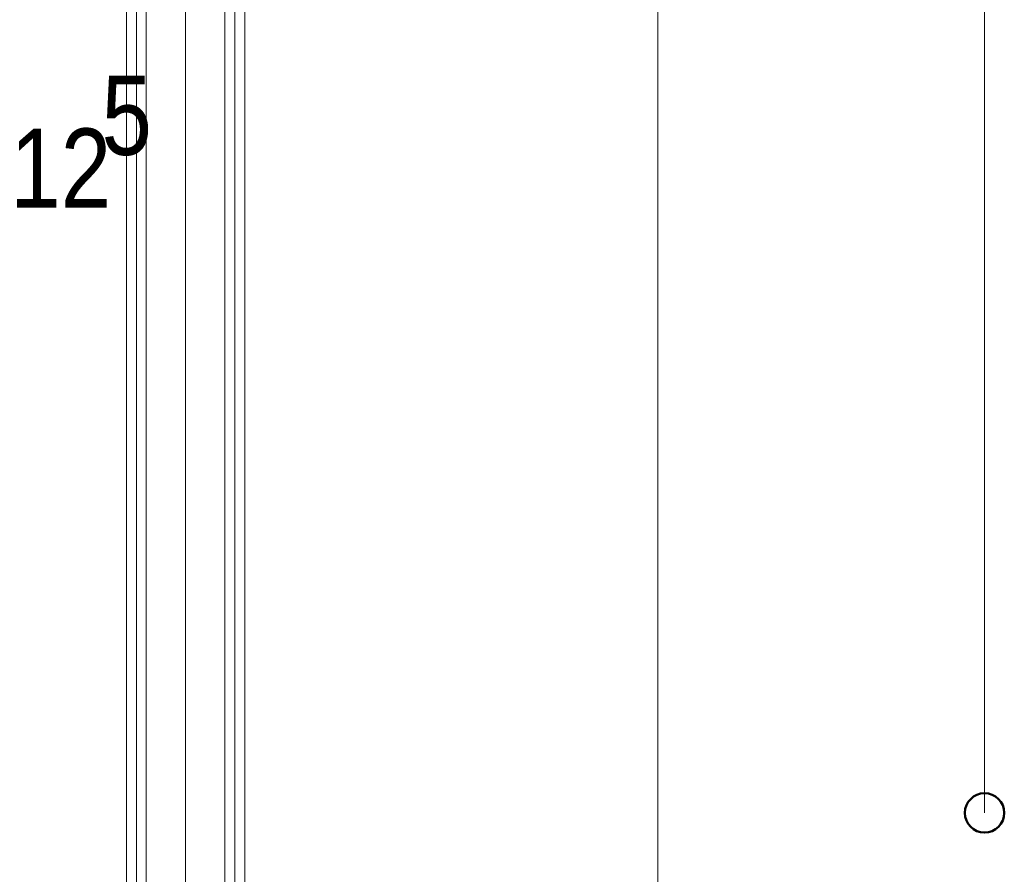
# Model space of a CAD drawing. Extents: x -620 to 3480, y 62 to 1107.
# Tile 194 of 244: x -169 to -144, y 958 to 979. Entities that reach past the tile are written whole.
import ezdxf
from ezdxf.lldxf.tags import DXFTag

# ---------------------------------------------------------------- set-up
doc = ezdxf.new("R2010")
doc.units = 0
doc.layers.get('0').update_dxf_attribs({"lineweight": 35})
for name, color, linetype, lineweight, true_color in [('00 -Bauelemente -Dämmung innen', 7, 'Continuous', 9, 0xff7fe6), ('00 -Bauelemente -Gipskarton', 7, 'Continuous', 9, 0xff7fe6), ('30 -34 Innenwände- 2 nichttragend', 7, 'Continuous', 18, 0xff7fe6), ('70 -75 Raumstempel-2 Verweislinie', 1, 'Continuous', 9, 0xff0000), ('70 -76 Bemaßung- 2 Allgemein', 9, 'Continuous', 5, 0x808080)]:
    doc.layers.add(name, color=color, linetype=linetype, lineweight=lineweight, true_color=true_color)
doc.layers.add('70 -71 Achsen- 1 Gebäudeachsen', color=7, linetype='STRICHPUNKT2-A06G9GKV8I', lineweight=18)
doc.styles.get("Standard").update_dxf_attribs({"font": 'ARIALN.TTF'})
tags = doc.linetypes.add('STRICHPUNKT2-A06G9GKV8I', pattern=[12.7, 6.35, -3.175, 0, -3.175]).pattern_tags.tags
tags[10:11] = [DXFTag(74, 4), DXFTag(75, 0), DXFTag(340, '0'), DXFTag(46, 0.0), DXFTag(50, 0.0), DXFTag(44, 0.0), DXFTag(45, 0.0)]
tags[8:9] = [DXFTag(74, 4), DXFTag(75, 0), DXFTag(340, '0'), DXFTag(46, 0.0), DXFTag(50, 0.0), DXFTag(44, 0.0), DXFTag(45, 0.0)]
tags[6:7] = [DXFTag(74, 4), DXFTag(75, 0), DXFTag(340, '0'), DXFTag(46, 0.0), DXFTag(50, 0.0), DXFTag(44, 0.0), DXFTag(45, 0.0)]
tags[4:5] = [DXFTag(74, 4), DXFTag(75, 0), DXFTag(340, '0'), DXFTag(46, 0.0), DXFTag(50, 0.0), DXFTag(44, 0.0), DXFTag(45, 0.0)]

# ---------------------------------------------------------------- blocks, each defined once
blk = doc.blocks.new('Referenz-A06G9GKX8I')
at = {"layer": '00 -Bauelemente -Dämmung innen', "color": 0, "linetype": 'Continuous', "ltscale": 0.13}
for p, q in [((-165.513, 986.957), (-165.513, 871.857)), ((-163.513, 986.957), (-163.513, 871.857))]:
    blk.add_line(p, q, dxfattribs=at)
at = {"layer": '00 -Bauelemente -Gipskarton', "color": 0, "linetype": 'Continuous', "ltscale": 0.13}
for p, q in [((-166.013, 986.957), (-166.013, 872.357)), ((-165.763, 986.957), (-165.763, 872.107)), ((-165.513, 986.957), (-165.513, 871.857)), ((-163.513, 986.957), (-163.513, 871.857)), ((-163.263, 986.957), (-163.263, 872.107)), ((-163.013, 986.957), (-163.013, 872.357))]:
    blk.add_line(p, q, dxfattribs=at)
at = {"layer": '30 -34 Innenwände- 2 nichttragend', "color": 0, "linetype": 'Continuous', "ltscale": 0.18}
for p, q in [((-166.013, 986.957), (-166.013, 872.357)), ((-163.013, 986.957), (-163.013, 872.357))]:
    blk.add_line(p, q, dxfattribs=at)
at = {"layer": '70 -71 Achsen- 1 Gebäudeachsen', "color": 0, "linetype": 'STRICHPUNKT2-A06G9GKV8I', "ltscale": 0.18}
blk.add_line((-164.513, 1075.897), (-164.513, 76.457), dxfattribs=at)
at = {"layer": '70 -75 Raumstempel-2 Verweislinie', "color": 0}
blk.add_line((-144.215, 1067.023), (-144.215, 959.248), dxfattribs=at)
at = {"layer": '70 -75 Raumstempel-2 Verweislinie', "color": 0, "linetype": 'ByBlock', "lineweight": 50, "ltscale": 0.5}
blk.add_circle((-144.215, 959.248), 0.5, dxfattribs=at)
at = {"layer": '70 -76 Bemaßung- 2 Allgemein', "color": 0, "linetype": 'Continuous', "ltscale": 0.13}
blk.add_line((-152.513, 873.418), (-152.513, 985.897), dxfattribs=at)
at = {"layer": '70 -76 Bemaßung- 2 Allgemein', "color": 0, "linetype": 'Continuous', "ltscale": 0.13, "char_height": 2.01377, "attachment_point": 1}
for s, insert in [('{\\fArial Narrow;5}', (-166.65, 977.986)), ('{\\fArial Narrow;12}', (-168.97, 976.643))]:
    blk.add_mtext(s, dxfattribs=dict(at, insert=insert))

msp = doc.modelspace()

# ---------------------------------------------------------------- block references
at = {"color": 8, "lineweight": 25, "ltscale": 0.25, "true_color": 0x808080}
msp.add_blockref('Referenz-A06G9GKX8I', (0, 0), dxfattribs=at)

doc.saveas('drawing.dxf')
